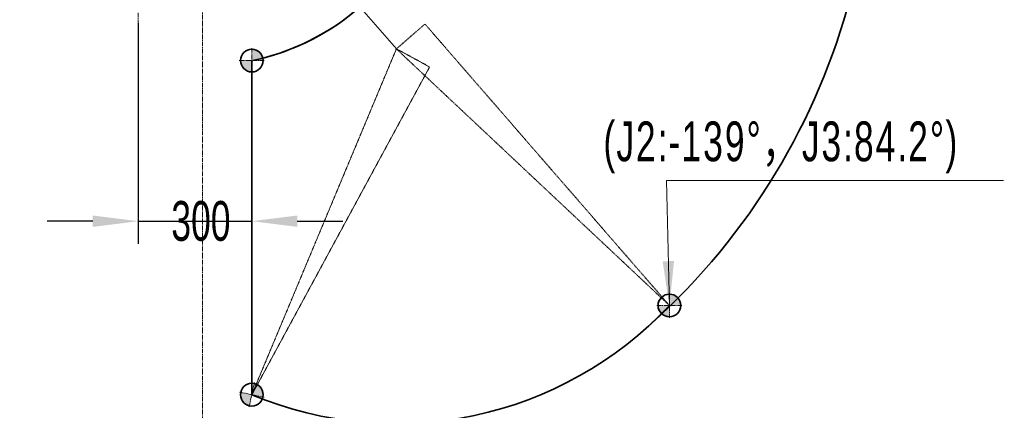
# Model space of a CAD drawing. Header units: millimetres. Extents: x 14751 to 23661, y -2885 to 3415.
# Tile 3 of 19: x 16681 to 19282, y -656 to 375. Entities that reach past the tile are written whole.
import ezdxf

# ---------------------------------------------------------------- set-up
doc = ezdxf.new("R2010")
doc.units = ezdxf.units.MM
doc.header["$PDSIZE"] = -5
doc.linetypes.add('点画线', pattern=[18, 12, -2, 2, -2])
doc.linetypes.add('虚线', pattern=[2, 1, -1])
doc.layers.get('0').update_dxf_attribs({"lineweight": 35})
for name, color, linetype, lineweight in [('中心线层', 1, '点画线', 18), ('尺寸线层', 7, 'Continuous', 18), ('粗实线层', 7, 'Continuous', 35), ('虚线层', 6, '虚线', 18)]:
    doc.layers.add(name, color=color, linetype=linetype, lineweight=lineweight)
doc.styles.add('标准', font='txt', dxfattribs={"width": 0.667})
doc.dimstyles.new('标准', dxfattribs={"dimscale": 30, "dimtxt": 3.5, "dimasz": 4, "dimexe": 2, "dimexo": 0, "dimtad": 1, "dimdsep": 46, "dimtxsty": '标准', "dimblk": '_CAXARROW', "dimcen": 0, "dimdle": 6, "dimazin": 2, "dimtfac": 0.7071067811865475, "dimtdec": 3, "dimtmove": 2, "dimatfit": 3, "dimfxl": 1, "dimfrac": 2, "dimtolj": 1, "dimarcsym": 1})

# ---------------------------------------------------------------- blocks, each defined once
blk = doc.blocks.new('3214324')
at = {"layer": '虚线层', "color": 3}
for p, q in [((0, 0), (984, 100.0000000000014)), ((-1.364242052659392e-11, 99.99999999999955), (0, 0))]:
    blk.add_line(p, q, dxfattribs=at)
at = {"layer": '虚线层', "color": 1}
blk.add_line((984, 100.0000000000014), (-1.364242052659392e-11, 99.99999999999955), dxfattribs=at)
blk = doc.blocks.new('_CAXARROW')
blk.add_hatch(color=0).paths.add_polyline_path([(0, 0), (-1, 0.125), (-1, -0.125)], flags=0)
blk = doc.blocks.new('*D21')
at = {"layer": 'Defpoints', "color": 0, "transparency": 16777216}
for p in [(16994.45087273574, 365.6994330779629), (17294.45087273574, 237.2713547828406), (17294.45087273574, -156.5993231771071)]:
    blk.add_point(p, dxfattribs=at)
at = {"layer": '尺寸线层', "color": 0, "linetype": 'Continuous', "lineweight": -2, "transparency": 16777216}
for p, q in [((16994.45087273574, 365.6994330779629), (16994.45087273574, -216.5993231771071)), ((17294.45087273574, 237.2713547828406), (17294.45087273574, -216.599323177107)), ((16874.45087273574, -156.5993231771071), (16754.45087273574, -156.5993231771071)), ((17414.45087273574, -156.5993231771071), (17534.45087273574, -156.5993231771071))]:
    blk.add_line(p, q, dxfattribs=at)
at = {"layer": '尺寸线层', "color": 0, "lineweight": -2, "transparency": 16777216, "xscale": 120, "yscale": 120, "zscale": 120}
blk.add_blockref('_CAXARROW', (16994.45087273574, -156.5993231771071), dxfattribs=at)
at = {"layer": '尺寸线层', "color": 0, "lineweight": -2, "transparency": 16777216, "xscale": 120, "yscale": 120, "zscale": 120, "rotation": 180}
blk.add_blockref('_CAXARROW', (17294.45087273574, -156.5993231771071), dxfattribs=at)
at = {"layer": '尺寸线层', "color": 0, "transparency": 16777216, "insert": (17160.06916858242, -156.5993231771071), "char_height": 105, "attachment_point": 5, "style": '标准', "bg_fill": 3, "box_fill_scale": 1.1, "bg_fill_color": 256, "bg_fill_true_color": 13158600, "bg_fill_transparency": 0}
blk.add_mtext('\\A1;300', dxfattribs=at)
at = {"layer": '尺寸线层', "color": 0, "linetype": 'Continuous', "lineweight": -2, "transparency": 16777216}
blk.add_line((16994.45087273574, -156.5993231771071), (17294.45087273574, -156.5993231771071), dxfattribs=at)
blk = doc.blocks.new('231234r32')
at = {"layer": '粗实线层'}
h = blk.add_hatch(color=256, dxfattribs=at)
edge = h.paths.add_edge_path(flags=0)
edge.add_arc((-1.501554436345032e-10, -1.482263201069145e-10), 29.99999999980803, 200.27844975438, 246.4693637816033, ccw=False)
edge.add_arc((-3.996802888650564e-11, 1.609743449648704e-10), 29.99999999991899, 179.9999999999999, 200.2784497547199, ccw=False)
edge.add_line((-29.99999999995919, 0), (0, 0))
edge.add_arc((896.0837643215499, -406.5585902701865), 984.0000000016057, 155.5959186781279, 157.3428088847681)
edge = h.paths.add_edge_path(flags=0)
edge.add_arc((896.0837645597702, -406.5585903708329), 984.0000002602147, 157.0111475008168, 157.3428088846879, ccw=False)
edge.add_arc((896.0837643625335, -406.5585902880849), 984.0000000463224, 155.5959186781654, 157.0111475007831, ccw=False)
edge.add_line((0, 1.818989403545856e-12), (0, -30.00000000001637))
edge.add_arc((4.28511892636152e-10, -3.353051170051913e-11), 30.00000000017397, 246.4693637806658, 269.9999999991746, ccw=False)
edge = h.paths.add_edge_path(flags=0)
edge.add_arc((1577.668812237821, -795.3974596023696), 1766.832193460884, 152.9039432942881, 153.2445873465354, ccw=False)
edge.add_arc((1577.668812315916, -795.3974596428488), 1766.83219354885, 152.2717196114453, 152.9039432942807, ccw=False)
edge.add_arc((5.968843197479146e-10, 2.601368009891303e-10), 29.99999999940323, 0, 62.758153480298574, ccw=False)
edge.add_line((30.00000000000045, 0), (0, 0))
edge = h.paths.add_edge_path(flags=0)
edge.add_line((0, -4.547473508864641e-12), (0, 22.16471025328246))
edge.add_line((0, 22.16471025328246), (0, 30.0000000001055))
edge.add_arc((3.242326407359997e-10, 9.13114917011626e-10), 29.99999999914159, 62.75815347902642, 90.00000000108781, ccw=False)
edge.add_arc((1577.66881225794, -795.3974596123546), 1766.832193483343, 152.2717196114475, 153.2445873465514)
at = {"layer": '中心线层'}
for p, q in [((0, -33), (0, 33)), ((-33, 0), (33, 0))]:
    blk.add_line(p, q, dxfattribs=at)
at = {"layer": '粗实线层'}
blk.add_circle((0, 0), 30, dxfattribs=at)
blk = doc.blocks.new('*X12')
at = {"layer": '尺寸线层', "linetype": 'Continuous'}
blk.add_hatch(color=0, dxfattribs=at).paths.add_polyline_path([(-808.6357446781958, -647.3935589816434), (-826.5273948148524, -527.790511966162), (-796.5361324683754, -527.0665072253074)], flags=0)
at = {"layer": '尺寸线层', "color": 0, "linetype": 'Continuous'}
blk.add_line((-808.6357446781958, -647.3935589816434), (-816.6813500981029, -314.1114003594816), dxfattribs=at)
at = {"layer": '尺寸线层', "color": 0}
blk.add_line((-816.6813500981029, -314.1114003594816), (73.22126298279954, -314.1114003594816), dxfattribs=at)
at = {"layer": '尺寸线层', "color": 0, "insert": (-514.1522770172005, -226.9614003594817), "char_height": 105, "width": 2349.49416, "attachment_point": 5, "line_spacing_factor": 1.150569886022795, "style": '标准'}
blk.add_mtext('\\T1.1;(J2:-139%%D，J3:84.2%%D)', dxfattribs=at)

msp = doc.modelspace()

# ---------------------------------------------------------------- linework, layer by layer
at = {"layer": '中心线层'}
msp.add_line((16994.45087273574, 716.7291883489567), (16994.45087273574, 365.6994330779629), dxfattribs=at)
at = {"layer": '尺寸线层'}
msp.add_line((17164.45087273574, 886.7291883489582), (17676.17691534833, 298.0557157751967), dxfattribs=at)
at = {"layer": '粗实线层', "color": 9}
for centre, radius, start, end in [((17164.45087273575, 886.7291883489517), 633.4700131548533, 282.0734462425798, 61.8224915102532), ((17676.17691534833, 298.0557157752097), 989.0682484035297, 247.2966917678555, 316.8028196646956)]:
    msp.add_arc(centre, radius, start, end, dxfattribs=at)
at = {"layer": '粗实线层'}
msp.add_arc((17164.45087273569, 886.7291883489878), 633.4700131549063, 282.0734462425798, 1.822491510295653, dxfattribs=at)

# ---------------------------------------------------------------- block references
at = {"layer": '尺寸线层'}
msp.add_blockref('*X12', (19205.84570257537, 265.3014417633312), dxfattribs=at)
at = {"layer": '粗实线层'}
for name, p, rotation in [('3214324', (17676.17691534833, 298.0557157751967), 310.9999999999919), ('3214324', (17676.17691534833, 298.055715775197), 241.4938721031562), ('231234r32', (17294.43681802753, -614.3753764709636), 347.8840565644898)]:
    msp.add_blockref(name, p, dxfattribs=dict(at, rotation=rotation))
msp.add_blockref('231234r32', (18397.20995789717, -378.9726082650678), dxfattribs=at)

# ---------------------------------------------------------------- texts
at = {"layer": '尺寸线层', "insert": (19259.652449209, 1378.348075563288), "char_height": 105, "width": 1092.86616, "attachment_point": 1, "rotation": 270, "line_spacing_factor": 1.150569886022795, "style": '标准'}
msp.add_mtext('\\T1.1;（J2:90%%D，J3:84.2%%D）', dxfattribs=at)

# ---------------------------------------------------------------- next in the draw order: dimensions: what is measured, and where the dimension line sits
at = {"layer": '尺寸线层'}
dim = msp.add_linear_dim(base=(17294.45087273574, -156.5993231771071), p1=(16994.45087273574, 365.6994330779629), p2=(17294.45087273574, 237.2713547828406), dimstyle='标准', override={"dimsah": 1, "dimtfill": 1, "dimtzin": 8}, dxfattribs=at)
dim.commit()
dim.dimension.update_dxf_attribs({"geometry": '*D21', "text_midpoint": (17160.06916858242, -156.5993231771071), "dimtype": 160})

# ---------------------------------------------------------------- next in the draw order: linework, layer by layer
at = {"layer": '中心线层'}
msp.add_line((17164.45087273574, -883.1030051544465), (17164.45087273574, 1944.332073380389), dxfattribs=at)
at = {"layer": '粗实线层', "color": 9}
msp.add_line((17294.45087273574, 267.2713547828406), (17294.45087273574, -614.381256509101), dxfattribs=at)
msp.add_arc((17164.45087273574, 886.7291883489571), 1769.068248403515, 310.9999999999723, 149.9999999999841, dxfattribs=at)

# ---------------------------------------------------------------- next in the draw order: block references
at = {"layer": '粗实线层'}
msp.add_blockref('231234r32', (17294.45087273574, 267.2713547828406), dxfattribs=at)

doc.saveas('drawing.dxf')
